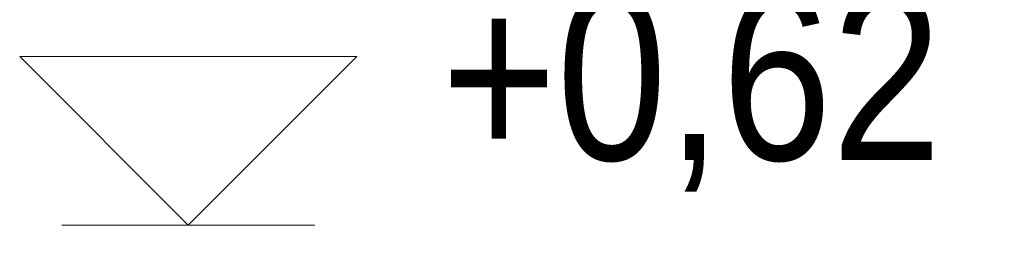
# Model space of a CAD drawing. Header units: millimetres. Extents: x -65 to 137875, y -1905 to 36930.
# Tile 145 of 151: x 85273 to 85857, y 12976 to 13103. Entities that reach past the tile are written whole.
import ezdxf

# ---------------------------------------------------------------- set-up
doc = ezdxf.new("R2010")
doc.units = ezdxf.units.MM
doc.header["$MEASUREMENT"] = 0
doc.layers.add('00 Telje mõõdud.AR', color=7, linetype='Continuous')
doc.styles.add('GENERATED_STYLE_4', font='txt', dxfattribs={"width": 0.84})

# ---------------------------------------------------------------- blocks, each defined once
blk = doc.blocks.new('Dimension_3_2', base_point=(85373.49, 11838.26))
at = {"layer": '00 Telje mõõdud.AR', "color": 5, "linetype": 'Continuous', "lineweight": 13}
for p, q in [((85373.49, 12981.43), (85273.49, 13081.43)), ((85273.49, 13081.43), (85473.49, 13081.43)), ((85473.49, 13081.43), (85373.49, 12981.43)), ((85373.49, 12981.43), (85298.49, 12981.43)), ((85373.49, 12981.43), (85448.49, 12981.43))]:
    blk.add_line(p, q, dxfattribs=at)
at = {"layer": '00 Telje mõõdud.AR', "color": 5, "lineweight": 13, "insert": (85523.49, 13001.43), "char_height": 100, "attachment_point": 7, "style": 'GENERATED_STYLE_4'}
blk.add_mtext('\\A1;{\\pql;\\fArial|b0|i0|c0|p34;+0,62}', dxfattribs=at)

msp = doc.modelspace()

# ---------------------------------------------------------------- block references
at = {"layer": '00 Telje mõõdud.AR', "color": 5, "linetype": 'Continuous', "lineweight": 13}
msp.add_blockref('Dimension_3_2', (85373.49, 11838.26), dxfattribs=at)

doc.saveas('drawing.dxf')
